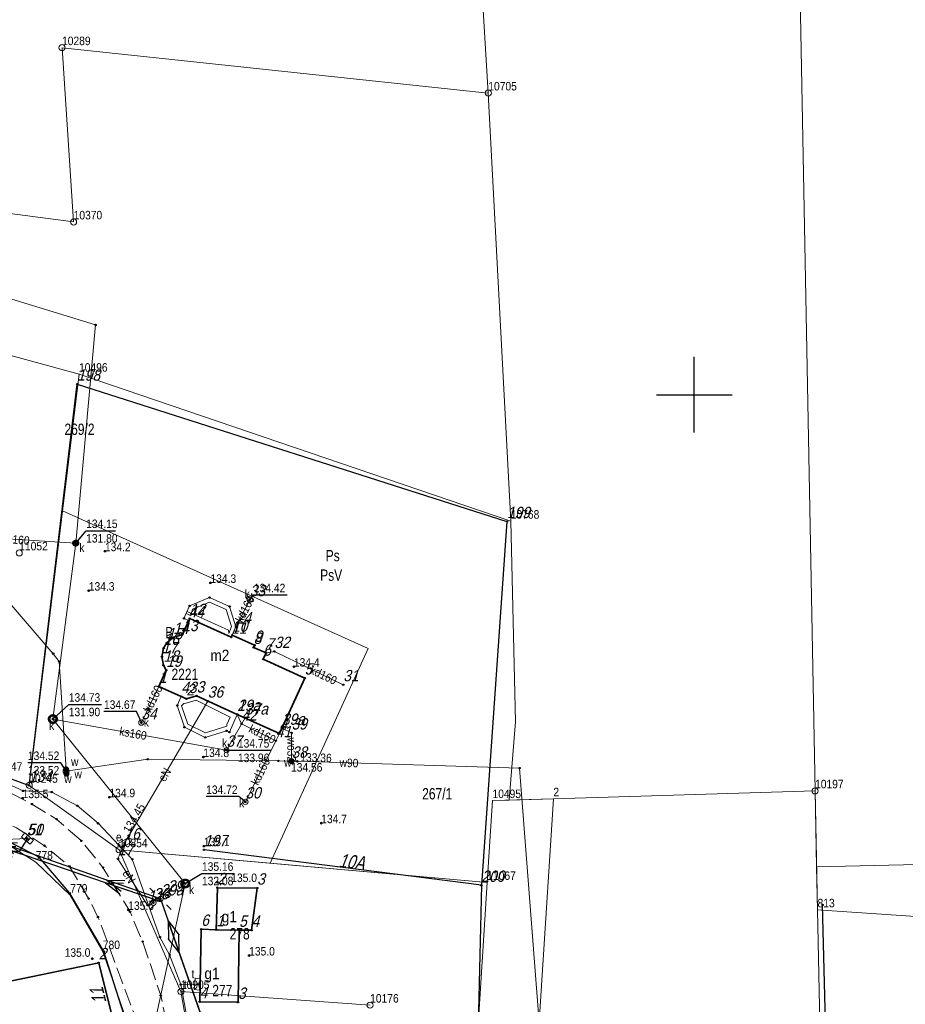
# Model space of a CAD drawing. Header units: metres. Extents: x 5548743 to 5556416, y 5707500 to 5714000.
# Tile 33 of 244: x 5551411 to 5551528, y 5711420 to 5711549. Entities that reach past the tile are written whole.
import ezdxf
from ezdxf.enums import TextEntityAlignment as Align

# ---------------------------------------------------------------- set-up
doc = ezdxf.new("R2010")
doc.units = ezdxf.units.M
for name, pattern in [('2.25_0.75', [3, 2.25, -0.75]), ('219-1000', [0]), ('suep_nn_1000', [0])]:
    doc.linetypes.add(name, pattern=pattern)
doc.layers.get('0').update_dxf_attribs({"color": 2, "lineweight": 5})
doc.styles.get("Standard").update_dxf_attribs({"font": 'Working1250', "width": 0.75})
doc.linetypes.add('902-1000', pattern='A,5,0,[1,ksztalty.shx,S=1,R=0,X=0,Y=0],5', length=10)

# ---------------------------------------------------------------- blocks, each defined once
blk = doc.blocks.new('PUNKTBUD')
at = {"color": 0}
blk.add_circle((0, 0), 0.09, dxfattribs=at)
blk = doc.blocks.new('202')
at = {"color": 0, "linetype": 'Continuous', "lineweight": 0}
blk.add_circle((0, 0), 0.4, dxfattribs=at)
blk = doc.blocks.new('203')
at = {"linetype": 'Continuous', "lineweight": 0}
h = blk.add_hatch(color=0, dxfattribs=at)
edge = h.paths.add_edge_path()
edge.add_arc((0, 0), 0.09, 0, 360)
blk = doc.blocks.new('PW01')
at = {"linetype": 'Continuous', "lineweight": 13}
h = blk.add_hatch(color=0, dxfattribs=at)
edge = h.paths.add_edge_path()
edge.add_arc((0, 0), 0.18, 0, 360)
blk = doc.blocks.new('US05')
at = {"color": 0, "linetype": 'Continuous', "lineweight": 13}
for p, q in [((-0.75, -0.35), (-0.75, 0.35)), ((-0.75, 0.35), (-0.25, 0.35)), ((-0.25, -0.35), (-0.25, 0.35)), ((-0.25, 0.35), (0.25, 0.35)), ((0.25, -0.35), (0.25, 0.35)), ((0.25, 0.35), (0.75, 0.35)), ((0.75, -0.35), (0.75, 0.35)), ((-0.75, -0.35), (-0.25, -0.35)), ((-0.25, -0.35), (0.25, -0.35)), ((0.25, -0.35), (0.75, -0.35))]:
    blk.add_line(p, q, dxfattribs=at)
blk = doc.blocks.new('US22')
at = {"color": 0, "linetype": 'Continuous', "lineweight": 0}
blk.add_circle((0, 0), 0.4, dxfattribs=at)
blk = doc.blocks.new('US25')
at = {"linetype": 'Continuous', "lineweight": 13}
h = blk.add_hatch(color=0, dxfattribs=at)
edge = h.paths.add_edge_path()
edge.add_arc((0, 0), 0.4, 0, 360)
blk = doc.blocks.new('US18')
at = {"color": 0, "linetype": 'Continuous', "lineweight": 13}
for p, q in [((-0.75, -0.35), (-0.75, 0.35)), ((-0.75, 0.35), (0.75, 0.35)), ((0.75, -0.35), (0.75, 0.35)), ((-0.75, -0.35), (0.75, -0.35))]:
    blk.add_line(p, q, dxfattribs=at)
blk = doc.blocks.new('US15')
at = {"color": 0, "linetype": 'Continuous', "lineweight": 13}
blk.add_circle((0, 0), 0.35, dxfattribs=at)
blk = doc.blocks.new('SM05')
at = {"color": 0, "linetype": 'Continuous', "lineweight": 13}
blk.add_circle((0, 0), 0.35, dxfattribs=at)
blk = doc.blocks.new('SUEOM')
at = {"linetype": 'Continuous'}
h = blk.add_hatch(color=0, dxfattribs=at)
h.dxf.hatch_style = 1
h.paths.add_polyline_path([(0.04, 0, 1), (-0.04, 0, 1)])
at = {"color": 0, "linetype": 'Continuous'}
for p, q in [((-0.8, 0.8), (-1.32, 1.33)), ((0.8, 0.8), (1.32, 1.33)), ((-0.8, -0.79), (-1.32, -1.32)), ((0.8, -0.79), (1.32, -1.32))]:
    blk.add_line(p, q, dxfattribs=at)
blk.add_circle((0, 0), 0.068, dxfattribs=at)
blk = doc.blocks.new('SM01')
at = {"color": 0, "linetype": 'Continuous', "lineweight": 13}
for p, q in [((-0.848, 0.848), (-1.414, 1.414)), ((0.849, 0.848), (1.414, 1.414)), ((-0.848, -0.849), (-1.414, -1.414)), ((0.849, -0.849), (1.414, -1.414))]:
    blk.add_line(p, q, dxfattribs=at)
blk.add_circle((0, 0), 0.35, dxfattribs=at)
blk = doc.blocks.new('US20')
at = {"color": 0, "linetype": 'Continuous', "lineweight": 13}
for p, q in [((-0.75, -0.35), (-0.75, 0.35)), ((-0.75, 0.35), (0.75, 0.35)), ((0.75, -0.35), (0.75, 0.35)), ((-0.75, -0.35), (0.75, -0.35))]:
    blk.add_line(p, q, dxfattribs=at)
blk = doc.blocks.new('SUEP1')
at = {"color": 0, "linetype": 'Continuous'}
for p, q in [((0, 0), (7.5, 0)), ((7.5, 0), (5.25, 0.75)), ((7.5, 0), (5.25, -0.75)), ((7.5, 0), (22.5, 0)), ((22.5, 0), (20.25, 0.75)), ((22.5, 0), (20.25, -0.75))]:
    blk.add_line(p, q, dxfattribs=at)
blk = doc.blocks.new('PIKIETAW1891')
at = {"color": 0}
blk.add_circle((0, 0), 0.09, dxfattribs=at)
blk = doc.blocks.new('RAMKA1000K')
at = {"color": 0}
for p, q in [((295, 500), (305, 500)), ((300, 495), (300, 500)), ((300, 0), (300, 5)), ((295, 0), (305, 0))]:
    blk.add_line(p, q, dxfattribs=at)

msp = doc.modelspace()

# ---------------------------------------------------------------- linework, layer by layer
at = {"layer": '217-kontur klasyfikacyjny', "color": 3, "linetype": 'CONTINUOUS', "lineweight": 18, "flags": 128}
for points in [[(5551418.88, 5711502.7), (5551380.74, 5711513.14)], [(5551416.7, 5711484.7), (5551418.88, 5711502.7)], [(5551418.88, 5711502.7), (5551416.7, 5711484.7)], [(5551475.8, 5711483.31), (5551418.88, 5711502.7)], [(5551412.32, 5711448.47), (5551416.7, 5711484.7)], [(5551416.7, 5711484.7), (5551457.01, 5711466.53)], [(5551476.42, 5711456.83), (5551475.8, 5711483.31)], [(5551457.01, 5711466.53), (5551444.08, 5711438.2)], [(5551475.57, 5711446.52), (5551476.42, 5711456.83)], [(5551407.64, 5711450.06), (5551412.32, 5711448.47)], [(5551515.92, 5711447.74), (5551481.42, 5711446.69)], [(5551516.13, 5711437.7), (5551515.92, 5711447.74)], [(5551473.39, 5711446.45), (5551472.7, 5711435.65)], [(5551472.7, 5711435.65), (5551473.39, 5711446.45)], [(5551475.57, 5711446.52), (5551473.39, 5711446.45)], [(5551473.39, 5711446.45), (5551475.57, 5711446.52)], [(5551481.42, 5711446.69), (5551475.57, 5711446.52)], [(5551413.17, 5711438.34), (5551406.67, 5711442.43)], [(5551424.16, 5711439.97), (5551432.31, 5711421.27)], [(5551444.08, 5711438.2), (5551424.16, 5711439.97)], [(5551575.32, 5711439.1), (5551516.13, 5711437.7)], [(5551417.73, 5711433.98), (5551413.17, 5711438.34)], [(5551444.08, 5711438.2), (5551472.7, 5711435.65)], [(5551472.7, 5711435.65), (5551444.08, 5711438.2)], [(5551516.25, 5711432.04), (5551516.13, 5711437.7)], [(5551516.13, 5711437.7), (5551516.25, 5711432.04)], [(5551472.7, 5711435.65), (5551469.09, 5711378.43)], [(5551469.09, 5711378.43), (5551472.7, 5711435.65)], [(5551422.02, 5711426.53), (5551417.73, 5711433.98)], [(5551516.61, 5711414.97), (5551516.25, 5711432.04)], [(5551516.25, 5711432.04), (5551516.61, 5711414.97)], [(5551425.21, 5711417.22), (5551422.02, 5711426.53)], [(5551457.26, 5711419.47), (5551432.31, 5711421.27)], [(5551432.31, 5711421.27), (5551434.14, 5711410.93)], [(5551432.31, 5711421.27), (5551457.26, 5711419.47)]]:
    msp.add_lwpolyline(points, dxfattribs=at)
at = {"layer": '218-kontur użytku gruntowego', "color": 3, "linetype": 'CONTINUOUS', "lineweight": 18, "flags": 128}
for points in [[(5551418.88, 5711502.7), (5551380.74, 5711513.14)], [(5551416.7, 5711484.7), (5551418.88, 5711502.7)], [(5551418.88, 5711502.7), (5551416.7, 5711484.7)], [(5551475.8, 5711483.31), (5551418.88, 5711502.7)], [(5551412.32, 5711448.47), (5551416.7, 5711484.7)], [(5551416.7, 5711484.7), (5551412.32, 5711448.47)], [(5551457.01, 5711466.53), (5551416.7, 5711484.7)], [(5551416.7, 5711484.7), (5551457.01, 5711466.53)], [(5551476.42, 5711456.83), (5551475.8, 5711483.31)], [(5551444.08, 5711438.2), (5551457.01, 5711466.53)], [(5551457.01, 5711466.53), (5551444.08, 5711438.2)], [(5551475.57, 5711446.52), (5551476.42, 5711456.83)], [(5551412.32, 5711448.47), (5551407.64, 5711450.06)], [(5551407.64, 5711450.06), (5551412.32, 5711448.47)], [(5551424.16, 5711439.97), (5551412.32, 5711448.47)], [(5551412.32, 5711448.47), (5551424.16, 5711439.97)], [(5551515.92, 5711447.74), (5551481.42, 5711446.69)], [(5551516.13, 5711437.7), (5551515.92, 5711447.74)], [(5551473.39, 5711446.45), (5551472.7, 5711435.65)], [(5551472.7, 5711435.65), (5551473.39, 5711446.45)], [(5551475.57, 5711446.52), (5551473.39, 5711446.45)], [(5551473.39, 5711446.45), (5551475.57, 5711446.52)], [(5551481.42, 5711446.69), (5551475.57, 5711446.52)], [(5551413.17, 5711438.34), (5551406.67, 5711442.43)], [(5551406.67, 5711442.43), (5551413.17, 5711438.34)], [(5551432.31, 5711421.27), (5551424.16, 5711439.97)], [(5551424.16, 5711439.97), (5551444.08, 5711438.2)], [(5551424.16, 5711439.97), (5551432.31, 5711421.27)], [(5551444.08, 5711438.2), (5551424.16, 5711439.97)], [(5551575.32, 5711439.1), (5551516.13, 5711437.7)], [(5551417.73, 5711433.98), (5551413.17, 5711438.34)], [(5551413.17, 5711438.34), (5551417.73, 5711433.98)], [(5551444.08, 5711438.2), (5551472.7, 5711435.65)], [(5551472.7, 5711435.65), (5551444.08, 5711438.2)], [(5551516.25, 5711432.04), (5551516.13, 5711437.7)], [(5551516.13, 5711437.7), (5551516.25, 5711432.04)], [(5551472.7, 5711435.65), (5551469.09, 5711378.43)], [(5551469.09, 5711378.43), (5551472.7, 5711435.65)], [(5551422.02, 5711426.53), (5551417.73, 5711433.98)], [(5551417.73, 5711433.98), (5551422.02, 5711426.53)], [(5551516.61, 5711414.97), (5551516.25, 5711432.04)], [(5551516.25, 5711432.04), (5551516.61, 5711414.97)], [(5551425.21, 5711417.22), (5551422.02, 5711426.53)], [(5551422.02, 5711426.53), (5551425.21, 5711417.22)], [(5551457.26, 5711419.47), (5551432.31, 5711421.27)], [(5551432.31, 5711421.27), (5551434.14, 5711410.93)], [(5551434.14, 5711410.93), (5551432.31, 5711421.27)], [(5551432.31, 5711421.27), (5551457.26, 5711419.47)]]:
    msp.add_lwpolyline(points, dxfattribs=at)
at = {"layer": '219-działka ewidencyjna', "color": 7, "linetype": '219-1000', "lineweight": 18, "flags": 128}
for points in [[(5551472.84, 5711539.8), (5551458.69, 5711775.15)], [(5551515.92, 5711447.74), (5551513.95, 5711552.51)], [(5551416.64, 5711545.78), (5551472.84, 5711539.8)], [(5551416.64, 5711545.78), (5551418.17, 5711522.79)], [(5551472.84, 5711539.8), (5551475.8, 5711483.31)], [(5551372.16, 5711528.82), (5551418.17, 5711522.79)], [(5551418.88, 5711502.7), (5551412.32, 5711448.47)], [(5551418.88, 5711502.7), (5551475.8, 5711483.31)], [(5551407.64, 5711450.06), (5551412.32, 5711448.47)], [(5551412.32, 5711448.47), (5551424.16, 5711439.97)], [(5551515.92, 5711447.74), (5551481.42, 5711446.69)], [(5551515.92, 5711447.74), (5551516.25, 5711432.04)], [(5551473.39, 5711446.45), (5551472.7, 5711435.65)], [(5551473.39, 5711446.45), (5551481.42, 5711446.69)], [(5551479.34, 5711413.84), (5551481.42, 5711446.69)], [(5551406.67, 5711442.43), (5551413.17, 5711438.34)], [(5551424.16, 5711439.97), (5551472.7, 5711435.65)], [(5551424.16, 5711439.97), (5551432.31, 5711421.27)], [(5551413.17, 5711438.34), (5551417.73, 5711433.98)], [(5551472.7, 5711435.65), (5551469.09, 5711378.43)], [(5551417.73, 5711433.98), (5551422.02, 5711426.53)], [(5551516.25, 5711432.04), (5551516.61, 5711414.97)], [(5551516.25, 5711432.04), (5551538.92, 5711430.52)], [(5551422.02, 5711426.53), (5551425.21, 5711417.22)], [(5551432.31, 5711421.27), (5551457.26, 5711419.47)], [(5551432.31, 5711421.27), (5551434.14, 5711410.93)]]:
    msp.add_lwpolyline(points, dxfattribs=at)
at = {"layer": '312-budynek ewidencyjny', "color": 7, "linetype": 'CONTINUOUS', "lineweight": 35, "flags": 128}
for points in [[(5551432.51, 5711468.35), (5551433.35, 5711470.2)], [(5551433.35, 5711470.2), (5551433.48, 5711470.48)], [(5551433.48, 5711470.48), (5551438.94, 5711468.01)], [(5551430.04, 5711466.55), (5551430.48, 5711467.28)], [(5551430.48, 5711467.28), (5551431.31, 5711467.99)], [(5551431.31, 5711467.99), (5551432.51, 5711468.35)], [(5551438.94, 5711468.01), (5551439.07, 5711468.28)], [(5551439.07, 5711468.28), (5551442.02, 5711466.94)], [(5551429.81, 5711465.43), (5551430.04, 5711466.55)], [(5551442.02, 5711466.94), (5551441.9, 5711466.67)], [(5551441.9, 5711466.67), (5551443.54, 5711465.93)], [(5551443.54, 5711465.93), (5551443.16, 5711465.11)], [(5551430.01, 5711464.32), (5551429.81, 5711465.43)], [(5551443.16, 5711465.11), (5551448.63, 5711462.63)], [(5551429.42, 5711461.52), (5551430.38, 5711463.65)], [(5551430.38, 5711463.65), (5551430.01, 5711464.32)], [(5551448.63, 5711462.63), (5551445.31, 5711455.31)], [(5551432.36, 5711460.19), (5551429.42, 5711461.52)], [(5551433.04, 5711459.88), (5551432.36, 5711460.19)], [(5551434.38, 5711460.26), (5551433.04, 5711459.88)], [(5551439.75, 5711457.83), (5551434.38, 5711460.26)], [(5551445.31, 5711455.31), (5551439.75, 5711457.83)], [(5551436.98, 5711429.43), (5551437.13, 5711434.97)], [(5551437.13, 5711434.97), (5551442.37, 5711434.92)], [(5551442.37, 5711434.92), (5551441.63, 5711429.35)], [(5551434.79, 5711419.92), (5551434.99, 5711429.48)], [(5551434.99, 5711429.48), (5551436.98, 5711429.43)], [(5551439.98, 5711429.35), (5551436.98, 5711429.43)], [(5551436.98, 5711429.43), (5551439.98, 5711429.35)], [(5551439.98, 5711429.35), (5551439.85, 5711419.85)], [(5551441.63, 5711429.35), (5551439.98, 5711429.35)], [(5551407.42, 5711422.17), (5551421.48, 5711425.07)], [(5551421.48, 5711425.07), (5551423.52, 5711416.9)], [(5551439.85, 5711419.85), (5551434.79, 5711419.92)]]:
    msp.add_lwpolyline(points, dxfattribs=at)
at = {"layer": 'jezdnia', "color": 7, "linetype": '2.25_0.75', "lineweight": 18, "flags": 128}
msp.add_lwpolyline([(5551172.09, 5711540.78), (5551175.55, 5711541.48), (5551179.08, 5711541.81), (5551182.67, 5711541.28), (5551184.52, 5711540.66), (5551199.48, 5711533.25), (5551229.75, 5711519.43), (5551232.58, 5711518.54), (5551237.97, 5711517.08), (5551246, 5711516), (5551265.86, 5711515.51), (5551285.84, 5711514.34), (5551298.12, 5711510.6), (5551299.87, 5711510.1), (5551304.6, 5711507.06), (5551344.36, 5711475.83), (5551354.22, 5711468.39), (5551360.8, 5711464.06), (5551374.1, 5711456.68), (5551402.05, 5711446.48), (5551407.78, 5711444.12), (5551410.66, 5711442.85), (5551414.33, 5711440.51), (5551417.63, 5711437.78), (5551420.15, 5711433.54), (5551421.37, 5711431.1), (5551426.56, 5711417.26), (5551432.01, 5711390.13), (5551431.87, 5711377.29), (5551426.97, 5711372.97), (5551427.74, 5711369.97), (5551440.19, 5711371.8), (5551450.56, 5711371.32), (5551462.05, 5711371.81), (5551478.14, 5711373.67), (5551488.68, 5711375.38), (5551516.03, 5711380.25), (5551543.48, 5711385.9), (5551551.63, 5711387.01), (5551565.67, 5711387.79), (5551572.21, 5711387.75), (5551583.47, 5711386.8), (5551583.96, 5711391.49), (5551566.2, 5711392.76), (5551550.45, 5711392.17), (5551542.24, 5711391.21), (5551487.59, 5711380.11), (5551461.08, 5711375.98), (5551449.46, 5711376.1), (5551446.32, 5711376.39), (5551441.41, 5711378.14), (5551439.66, 5711379.88), (5551437.86, 5711383.43), (5551436.13, 5711391.22), (5551429.65, 5711420.76), (5551427.26, 5711427.87), (5551425.61, 5711431.8), (5551422.03, 5711437.63), (5551419.19, 5711441.14), (5551415.93, 5711444.01), (5551412.67, 5711446), (5551409.41, 5711447.67), (5551403.68, 5711450.03), (5551375.77, 5711460.32), (5551363.25, 5711467.22), (5551356.64, 5711471.51), (5551346.66, 5711478.8), (5551307.36, 5711510.62), (5551302.62, 5711513.66), (5551298.56, 5711514.88), (5551286.23, 5711518.17), (5551273.73, 5711520.21), (5551268.88, 5711520.25), (5551264.12, 5711520.29), (5551254.29, 5711520.53), (5551243.63, 5711521.23), (5551236.96, 5711522.3), (5551231.68, 5711523.72), (5551223.67, 5711526.93), (5551218.56, 5711529.25), (5551196.45, 5711540.28), (5551189.04, 5711543.29), (5551182.56, 5711546.16), (5551169.98, 5711545.84), (5551167.74, 5711545.19)], close=True, dxfattribs=at)
at = {"layer": 'ogrodzenie trwałe', "color": 7, "linetype": '902-1000', "lineweight": 25, "flags": 128}
for points in [[(5551386.29, 5711458.09), (5551412.29, 5711448.47), (5551418.64, 5711501.4), (5551475.3, 5711483.27), (5551471.93, 5711435.28), (5551435.36, 5711439.98)], [(5551425.16, 5711417.17), (5551422.16, 5711426.53), (5551417.66, 5711434.24), (5551413.63, 5711439.01), (5551406.97, 5711442.35), (5551400.96, 5711444.12), (5551390.57, 5711446.91), (5551382.05, 5711447.48)], [(5551471.93, 5711435.28), (5551471.5, 5711416.84), (5551470.35, 5711392.23), (5551468.09, 5711392.27)], [(5551517.67, 5711401.81), (5551516.92, 5711432.69)]]:
    msp.add_lwpolyline(points, dxfattribs=at)
at = {"layer": 'przewód elektroenergetyczny niskiego napięcia', "color": 1, "linetype": 'suep_nn_1000', "lineweight": 18, "flags": 128}
for points in [[(5551384.89, 5711449.18), (5551429.62, 5711433.49)], [(5551429.62, 5711433.49), (5551384.89, 5711449.18)], [(5551429.62, 5711433.49), (5551438.04, 5711409.33)]]:
    msp.add_lwpolyline(points, dxfattribs=at)
at = {"layer": 'przewód elektroenergetyczny niskiego napięcia - ob. projektowany', "color": 1, "linetype": '2.25_0.75', "lineweight": 18, "flags": 128}
msp.add_lwpolyline([(5551429.47, 5711433.18), (5551384.82, 5711448.38)], dxfattribs=at)
at = {"layer": 'przewód elektroenergetyczny podziemny', "color": 1, "linetype": 'CONTINUOUS', "lineweight": 18, "flags": 128}
for points in [[(5551435.86, 5711459.59), (5551425.44, 5711441.83), (5551424.88, 5711440.88)], [(5551424.88, 5711440.88), (5551424.01, 5711438.78), (5551427.92, 5711432.66), (5551428.7, 5711432.98)]]:
    msp.add_lwpolyline(points, dxfattribs=at)
at = {"layer": 'przewód kanalizacyjny', "color": 34, "linetype": 'CONTINUOUS', "lineweight": 18, "flags": 128}
for points in [[(5551248.99, 5711626.03), (5551264.5, 5711613.67), (5551273.27, 5711606.28), (5551302.49, 5711596.19), (5551334.97, 5711595.59), (5551372.21, 5711602.16), (5551376.68, 5711602.39), (5551379.2, 5711547.02), (5551371.73, 5711524.35), (5551421.06, 5711509.2), (5551418.45, 5711480.42), (5551415.44, 5711457.21), (5551432.89, 5711435.52), (5551428.39, 5711415), (5551432.87, 5711392.48), (5551435.75, 5711372.47)], [(5551398.4, 5711478.7), (5551401.41, 5711481.52), (5551401.85, 5711481.49), (5551418.45, 5711480.42)], [(5551439.56, 5711469.37), (5551441.39, 5711472.96)], [(5551443.54, 5711465.93), (5551444.64, 5711466.13), (5551453.72, 5711461.74)], [(5551427.1, 5711456.74), (5551429.42, 5711461.52)], [(5551440.77, 5711457.36), (5551438.32, 5711453.11), (5551415.44, 5711457.21)], [(5551444.83, 5711454.35), (5551440.31, 5711456.57), (5551439.75, 5711457.83)], [(5551445.31, 5711455.31), (5551444.83, 5711454.35), (5551440.81, 5711446.29)], [(5551380.86, 5711439.98), (5551411.99, 5711441.44)]]:
    msp.add_lwpolyline(points, dxfattribs=at)
at = {"layer": 'przewód telekomunikacyjny podziemny', "color": 30, "linetype": 'CONTINUOUS', "lineweight": 18, "flags": 128}
for points in [[(5551434.39, 5711411.06), (5551432.29, 5711422.19), (5551430.83, 5711426.11), (5551429.55, 5711428.45), (5551425.89, 5711438.72), (5551424.15, 5711440.59), (5551421.4, 5711443.46), (5551418.66, 5711445.78), (5551415.29, 5711447.59), (5551411.51, 5711447.74), (5551406.27, 5711450.13), (5551395.55, 5711454.16), (5551384.47, 5711458.19), (5551378.11, 5711460.79), (5551370.98, 5711464.6), (5551362.31, 5711469.02), (5551357.91, 5711471.66), (5551353.82, 5711474.4), (5551337.47, 5711486.77), (5551329.63, 5711493.16), (5551325.12, 5711497.04)], [(5551432.29, 5711422.19), (5551434.48, 5711422.24)]]:
    msp.add_lwpolyline(points, dxfattribs=at)
at = {"layer": 'przewód wodociągowy', "color": 5, "linetype": 'CONTINUOUS', "lineweight": 18, "flags": 128}
for points in [[(5551480.77, 5711401.27), (5551476.97, 5711450.75), (5551447.65, 5711451.64), (5551446.91, 5711451.66), (5551445.16, 5711451.7), (5551427.94, 5711451.91), (5551417.18, 5711450.36), (5551417.17, 5711450.58), (5551416.28, 5711464.79), (5551415.48, 5711465.84), (5551403.09, 5711480.25), (5551404.15, 5711480.46), (5551388.98, 5711501.01), (5551338.01, 5711525.36), (5551334.95, 5711526.78), (5551317.77, 5711533.04), (5551308.62, 5711535.46), (5551308.67, 5711537.37), (5551309.39, 5711546.08), (5551311.94, 5711560.48), (5551310.1, 5711570.58), (5551304.61, 5711576.85), (5551293.52, 5711582.76), (5551287.82, 5711583.9)], [(5551445.63, 5711456), (5551446.9, 5711455.38), (5551446.91, 5711451.66)], [(5551417.23, 5711450), (5551417.18, 5711450.36)]]:
    msp.add_lwpolyline(points, dxfattribs=at)
at = {"layer": 'rzedna-Atr2', "color": 7, "flags": 128}
for points in [[(5551418.45, 5711480.42), (5551419.82, 5711482.06), (5551423.712, 5711482.06)], [(5551441.39, 5711472.96), (5551441.94, 5711473.59), (5551446.318, 5711473.59)], [(5551415.44, 5711457.21), (5551417.53, 5711459.15), (5551421.86, 5711459.15)], [(5551427.1, 5711456.74), (5551426.46, 5711458.21), (5551422.169, 5711458.21)], [(5551438.32, 5711453.11), (5551439.83, 5711453.1), (5551444.16, 5711453.1)], [(5551417.18, 5711450.36), (5551416.47, 5711451.46), (5551412.139, 5711451.46)], [(5551440.81, 5711446.29), (5551439.97, 5711446.98), (5551435.64, 5711446.98)], [(5551412.08, 5711441.45), (5551410.98, 5711439.76), (5551406.649, 5711439.76)], [(5551432.89, 5711435.52), (5551435.09, 5711436.85), (5551439.365, 5711436.85)]]:
    msp.add_lwpolyline(points, dxfattribs=at)
at = {"layer": 'studnia kanalizacyjna', "color": 34, "linetype": 'CONTINUOUS', "lineweight": 18, "flags": 128}
for points in [[(5551418.75, 5711480.42), (5551418.74, 5711480.36), (5551418.72, 5711480.3), (5551418.69, 5711480.24), (5551418.65, 5711480.2), (5551418.6, 5711480.16), (5551418.54, 5711480.13), (5551418.48, 5711480.12), (5551418.42, 5711480.12), (5551418.36, 5711480.13), (5551418.3, 5711480.15), (5551418.25, 5711480.19), (5551418.21, 5711480.23), (5551418.18, 5711480.29), (5551418.16, 5711480.35), (5551418.15, 5711480.41), (5551418.16, 5711480.47), (5551418.17, 5711480.53), (5551418.2, 5711480.59), (5551418.24, 5711480.63), (5551418.29, 5711480.67), (5551418.35, 5711480.7), (5551418.41, 5711480.72), (5551418.47, 5711480.72), (5551418.53, 5711480.71), (5551418.59, 5711480.68), (5551418.64, 5711480.64), (5551418.68, 5711480.6), (5551418.71, 5711480.54), (5551418.74, 5711480.48)], [(5551415.94, 5711457.22), (5551415.93, 5711457.12), (5551415.9, 5711457.02), (5551415.84, 5711456.93), (5551415.78, 5711456.85), (5551415.7, 5711456.79), (5551415.6, 5711456.73), (5551415.5, 5711456.71), (5551415.4, 5711456.71), (5551415.3, 5711456.73), (5551415.2, 5711456.77), (5551415.12, 5711456.83), (5551415.04, 5711456.91), (5551414.98, 5711457), (5551414.95, 5711457.1), (5551414.94, 5711457.2), (5551414.94, 5711457.3), (5551414.97, 5711457.4), (5551415.03, 5711457.49), (5551415.1, 5711457.57), (5551415.18, 5711457.63), (5551415.28, 5711457.69), (5551415.38, 5711457.71), (5551415.48, 5711457.71), (5551415.58, 5711457.69), (5551415.68, 5711457.64), (5551415.76, 5711457.59), (5551415.83, 5711457.51), (5551415.89, 5711457.42), (5551415.92, 5711457.32)], [(5551433.28, 5711435.82), (5551433.34, 5711435.73), (5551433.38, 5711435.63), (5551433.39, 5711435.53), (5551433.38, 5711435.43), (5551433.35, 5711435.33), (5551433.3, 5711435.24), (5551433.23, 5711435.16), (5551433.15, 5711435.1), (5551433.05, 5711435.04), (5551432.95, 5711435.02), (5551432.85, 5711435.02), (5551432.75, 5711435.04), (5551432.65, 5711435.08), (5551432.57, 5711435.14), (5551432.5, 5711435.22), (5551432.43, 5711435.31), (5551432.4, 5711435.41), (5551432.39, 5711435.51), (5551432.4, 5711435.61), (5551432.42, 5711435.71), (5551432.48, 5711435.8), (5551432.55, 5711435.88), (5551432.63, 5711435.94), (5551432.73, 5711436), (5551432.83, 5711436.02), (5551432.93, 5711436.02), (5551433.03, 5711436), (5551433.13, 5711435.96), (5551433.21, 5711435.9)]]:
    msp.add_lwpolyline(points, close=True, dxfattribs=at)
at = {"layer": 'taras', "color": 0, "lineweight": 18}
for p, q in [((5551433.46, 5711472.14), (5551436.1, 5711473.24)), ((5551433.863, 5711471.725), (5551436.091, 5711472.646)), ((5551436.091, 5711472.646), (5551438.288, 5711471.651)), ((5551436.1, 5711473.24), (5551438.74, 5711472.05)), ((5551432.72, 5711470.5), (5551433.46, 5711472.14)), ((5551433.135, 5711471.409), (5551433.007, 5711471.151)), ((5551433.007, 5711471.151), (5551433.64, 5711470.837)), ((5551438.607, 5711468.928), (5551433.135, 5711471.409)), ((5551433.64, 5711470.837), (5551433.863, 5711471.725)), ((5551438.288, 5711471.651), (5551438.991, 5711469.406)), ((5551438.74, 5711472.05), (5551439.56, 5711469.37)), ((5551433.35, 5711470.2), (5551432.72, 5711470.5)), ((5551433.48, 5711470.48), (5551433.35, 5711470.2)), ((5551438.94, 5711468.01), (5551433.48, 5711470.48)), ((5551438.617, 5711468.491), (5551438.607, 5711468.928)), ((5551438.991, 5711469.406), (5551438.617, 5711468.491)), ((5551439.56, 5711469.37), (5551439.07, 5711468.28)), ((5551439.07, 5711468.28), (5551438.94, 5711468.01)), ((5551431.83, 5711459.01), (5551432.36, 5711460.19)), ((5551432.36, 5711460.19), (5551433.04, 5711459.88)), ((5551432.715, 5711459.249), (5551432.997, 5711459.314)), ((5551432.997, 5711459.314), (5551434.338, 5711459.695)), ((5551433.04, 5711459.88), (5551434.38, 5711460.26)), ((5551434.338, 5711459.695), (5551438.815, 5711457.477)), ((5551434.38, 5711460.26), (5551439.75, 5711457.83)), ((5551432.78, 5711456.13), (5551431.83, 5711459.01)), ((5551432.404, 5711458.98), (5551432.715, 5711459.249)), ((5551433.224, 5711456.519), (5551432.404, 5711458.98)), ((5551438.815, 5711457.477), (5551438.351, 5711456.482)), ((5551439.75, 5711457.83), (5551438.7, 5711455.5)), ((5551435.53, 5711454.8), (5551432.78, 5711456.13)), ((5551435.573, 5711455.377), (5551433.224, 5711456.519)), ((5551438.34, 5711455.68), (5551435.53, 5711454.8)), ((5551438.386, 5711456.259), (5551435.573, 5711455.377)), ((5551438.7, 5711455.5), (5551438.34, 5711455.68)), ((5551438.351, 5711456.482), (5551438.386, 5711456.259))]:
    msp.add_line(p, q, dxfattribs=at)

# ---------------------------------------------------------------- block references
at = {"layer": '202-punkt graniczny', "color": 7, "linetype": 'CONTINUOUS', "lineweight": 18}
for p in [(5551416.64, 5711545.78), (5551472.84, 5711539.8), (5551418.17, 5711522.79), (5551411, 5711479.13), (5551412.32, 5711448.47), (5551515.92, 5711447.74), (5551424.16, 5711439.97), (5551432.31, 5711421.27), (5551457.26, 5711419.47)]:
    msp.add_blockref('202', p, dxfattribs=at)
at = {"layer": '203-punkt graniczny', "color": 7, "linetype": 'CONTINUOUS', "lineweight": 18}
for p in [(5551418.88, 5711502.7), (5551475.8, 5711483.31), (5551473.39, 5711446.45), (5551481.42, 5711446.69), (5551413.17, 5711438.34), (5551472.7, 5711435.65), (5551417.73, 5711433.98), (5551516.25, 5711432.04), (5551422.02, 5711426.53)]:
    msp.add_blockref('203', p, dxfattribs=at)
at = {"layer": 'kratka ściekowa', "color": 34, "linetype": 'CONTINUOUS', "lineweight": 18, "rotation": -39.726}
msp.add_blockref('US05', (5551412.08, 5711441.45), dxfattribs=at)
at = {"layer": 'latarnia', "color": 7, "linetype": 'CONTINUOUS', "lineweight": 18}
for name, p in [('SM01', (5551429.62, 5711433.49)), ('SUEOM', (5551429.62, 5711433.49)), ('SM05', (5551428.7, 5711432.98)), ('SM05', (5551430.54, 5711434))]:
    msp.add_blockref(name, p, dxfattribs=at)
at = {"layer": 'pikieta naturalna', "color": 7, "linetype": 'CONTINUOUS', "lineweight": 13}
for p in [(5551422.3, 5711479.36), (5551436.21, 5711475.18), (5551420.17, 5711474.15), (5551447.21, 5711464.12), (5551435.27, 5711452.2), (5551411.45, 5711446.78), (5551422.89, 5711446.9), (5551450.81, 5711443.48), (5551435.34, 5711440.45), (5551437.14, 5711435.67), (5551425.37, 5711432.04), (5551420.62, 5711425.6), (5551441.31, 5711426.02)]:
    msp.add_blockref('PW01', p, dxfattribs=at)
at = {"layer": 'przewód elektroenergetyczny niskiego napięcia', "color": 1, "linetype": 'CONTINUOUS', "lineweight": 18}
for p, rotation in [((5551429.62, 5711433.49), 160.671), ((5551429.62, 5711433.49), 289.214), ((5551438.04, 5711409.33), 109.214)]:
    msp.add_blockref('SUEP1', p, dxfattribs=dict(at, rotation=rotation))
at = {"layer": 'przewód elektroenergetyczny niskiego napięcia - ob. projektowany', "color": 1, "linetype": 'CONTINUOUS', "lineweight": 18, "rotation": 161.2}
msp.add_blockref('SUEP1', (5551429.47, 5711433.18), dxfattribs=at)
at = {"layer": 'Punkt budynku', "color": 5, "linetype": 'CONTINUOUS', "lineweight": 13}
for p in [(5551436.1, 5711473.24), (5551433.46, 5711472.14), (5551438.74, 5711472.05), (5551432.72, 5711470.5), (5551433.35, 5711470.2), (5551433.48, 5711470.48), (5551432.51, 5711468.35), (5551439.07, 5711468.28), (5551439.56, 5711469.37), (5551430.48, 5711467.28), (5551431.31, 5711467.99), (5551438.94, 5711468.01), (5551430.04, 5711466.55), (5551441.9, 5711466.67), (5551442.02, 5711466.94), (5551443.54, 5711465.93), (5551429.81, 5711465.43), (5551443.16, 5711465.11), (5551430.01, 5711464.32), (5551430.38, 5711463.65), (5551448.63, 5711462.63), (5551429.42, 5711461.52), (5551432.36, 5711460.19), (5551433.04, 5711459.88), (5551434.38, 5711460.26), (5551431.83, 5711459.01), (5551439.75, 5711457.83), (5551432.78, 5711456.13), (5551438.34, 5711455.68), (5551438.7, 5711455.5), (5551445.31, 5711455.31), (5551435.53, 5711454.8), (5551437.13, 5711434.97), (5551442.37, 5711434.92), (5551434.99, 5711429.48), (5551436.98, 5711429.43), (5551439.98, 5711429.35), (5551441.63, 5711429.35), (5551421.48, 5711425.07), (5551434.79, 5711419.92), (5551439.85, 5711419.85)]:
    msp.add_blockref('PUNKTBUD', p, dxfattribs=at)
at = {"layer": 'Punkt roboczy BDOT GESUT K1', "color": 6, "linetype": 'CONTINUOUS', "lineweight": 18}
for p in [(5551421.06, 5711509.2), (5551418.64, 5711501.4), (5551475.3, 5711483.27), (5551418.15, 5711480.41), (5551418.16, 5711480.47), (5551418.16, 5711480.35), (5551418.17, 5711480.53), (5551418.18, 5711480.29), (5551418.2, 5711480.59), (5551418.21, 5711480.23), (5551418.24, 5711480.63), (5551418.25, 5711480.19), (5551418.29, 5711480.67), (5551418.3, 5711480.15), (5551418.35, 5711480.7), (5551418.36, 5711480.13), (5551418.41, 5711480.72), (5551418.42, 5711480.12), (5551418.45, 5711480.42), (5551418.45, 5711480.42), (5551418.45, 5711480.42), (5551418.47, 5711480.72), (5551418.48, 5711480.12), (5551418.53, 5711480.71), (5551418.54, 5711480.13), (5551418.59, 5711480.68), (5551418.6, 5711480.16), (5551418.64, 5711480.64), (5551418.65, 5711480.2), (5551418.68, 5711480.6), (5551418.69, 5711480.24), (5551418.71, 5711480.54), (5551418.72, 5711480.3), (5551418.74, 5711480.48), (5551418.74, 5711480.36), (5551418.75, 5711480.42), (5551422.3, 5711479.36), (5551436.21, 5711475.18), (5551420.17, 5711474.15), (5551441.39, 5711472.96), (5551441.39, 5711472.96), (5551441.39, 5711472.96), (5551439.56, 5711469.37), (5551415.48, 5711465.84), (5551443.54, 5711465.93), (5551444.64, 5711466.13), (5551416.28, 5711464.79), (5551447.21, 5711464.12), (5551429.42, 5711461.52), (5551453.72, 5711461.74), (5551435.86, 5711459.59), (5551414.94, 5711457.3), (5551414.94, 5711457.2), (5551414.95, 5711457.1), (5551414.97, 5711457.4), (5551414.98, 5711457), (5551415.03, 5711457.49), (5551415.04, 5711456.91), (5551415.1, 5711457.57), (5551415.12, 5711456.83), (5551415.18, 5711457.63), (5551415.2, 5711456.77), (5551415.28, 5711457.69), (5551415.3, 5711456.73), (5551415.38, 5711457.71), (5551415.4, 5711456.71), (5551415.44, 5711457.21), (5551415.44, 5711457.21), (5551415.44, 5711457.21), (5551415.48, 5711457.71), (5551415.5, 5711456.71), (5551415.58, 5711457.69), (5551415.6, 5711456.73), (5551415.68, 5711457.64), (5551415.7, 5711456.79), (5551415.76, 5711457.59), (5551415.78, 5711456.85), (5551415.83, 5711457.51), (5551415.84, 5711456.93), (5551415.89, 5711457.42), (5551415.9, 5711457.02), (5551415.92, 5711457.32), (5551415.93, 5711457.12), (5551415.94, 5711457.22), (5551427.1, 5711456.74), (5551427.1, 5711456.74), (5551427.1, 5711456.74), (5551439.75, 5711457.83), (5551440.77, 5711457.36), (5551440.31, 5711456.57), (5551445.31, 5711455.31), (5551445.63, 5711456), (5551446.9, 5711455.38), (5551444.83, 5711454.35), (5551444.83, 5711454.35), (5551438.32, 5711453.11), (5551438.32, 5711453.11), (5551438.32, 5711453.11), (5551427.94, 5711451.91), (5551435.27, 5711452.2), (5551445.16, 5711451.7), (5551446.91, 5711451.66), (5551446.91, 5711451.66), (5551446.91, 5711451.66), (5551446.91, 5711451.66), (5551447.65, 5711451.64), (5551447.65, 5711451.64), (5551417.17, 5711450.58), (5551417.17, 5711450.58), (5551417.18, 5711450.36), (5551417.18, 5711450.36), (5551417.18, 5711450.36), (5551476.97, 5711450.75), (5551417.23, 5711450), (5551417.23, 5711450), (5551411.51, 5711447.74), (5551412.29, 5711448.47), (5551415.29, 5711447.59), (5551411.45, 5711446.78), (5551422.89, 5711446.9), (5551440.81, 5711446.29), (5551440.81, 5711446.29), (5551440.81, 5711446.29), (5551412.67, 5711446), (5551418.66, 5711445.78), (5551415.93, 5711444.01), (5551421.4, 5711443.46), (5551450.81, 5711443.48), (5551411.99, 5711441.44), (5551412.08, 5711441.45), (5551419.19, 5711441.14), (5551425.44, 5711441.83), (5551425.44, 5711441.83), (5551414.33, 5711440.51), (5551424.15, 5711440.59), (5551424.88, 5711440.88), (5551424.88, 5711440.88), (5551424.88, 5711440.88), (5551435.34, 5711440.45), (5551435.36, 5711439.98), (5551413.63, 5711439.01), (5551424.01, 5711438.78), (5551425.89, 5711438.72), (5551417.63, 5711437.78), (5551422.03, 5711437.63), (5551432.48, 5711435.8), (5551432.55, 5711435.88), (5551432.63, 5711435.94), (5551432.73, 5711436), (5551432.83, 5711436.02), (5551432.93, 5711436.02), (5551433.03, 5711436), (5551433.13, 5711435.96), (5551433.21, 5711435.9), (5551433.28, 5711435.82), (5551432.39, 5711435.51), (5551432.4, 5711435.61), (5551432.4, 5711435.41), (5551432.42, 5711435.71), (5551432.43, 5711435.31), (5551432.5, 5711435.22), (5551432.57, 5711435.14), (5551432.65, 5711435.08), (5551432.75, 5711435.04), (5551432.85, 5711435.02), (5551432.89, 5711435.52), (5551432.89, 5711435.52), (5551432.95, 5711435.02), (5551433.05, 5711435.04), (5551433.15, 5711435.1), (5551433.23, 5711435.16), (5551433.3, 5711435.24), (5551433.34, 5711435.73), (5551433.35, 5711435.33), (5551433.38, 5711435.63), (5551433.38, 5711435.43), (5551433.39, 5711435.53), (5551437.14, 5711435.67), (5551471.93, 5711435.28), (5551471.93, 5711435.28), (5551417.66, 5711434.24), (5551420.15, 5711433.54), (5551429.62, 5711433.49), (5551429.62, 5711433.49), (5551429.62, 5711433.49), (5551430.54, 5711434), (5551425.37, 5711432.04), (5551427.92, 5711432.66), (5551428.7, 5711432.98), (5551428.7, 5711432.98), (5551516.92, 5711432.69), (5551421.37, 5711431.1), (5551425.61, 5711431.8), (5551429.55, 5711428.45), (5551427.26, 5711427.87), (5551420.62, 5711425.6), (5551422.16, 5711426.53), (5551430.83, 5711426.11), (5551441.31, 5711426.02), (5551432.29, 5711422.19), (5551432.29, 5711422.19), (5551434.48, 5711422.24), (5551434.48, 5711422.24), (5551429.65, 5711420.76)]:
    msp.add_blockref('PIKIETAW1891', p, dxfattribs=at)
at = {"layer": 'rzedna', "color": 34, "linetype": 'CONTINUOUS', "lineweight": 18}
for p in [(5551418.45, 5711480.42), (5551415.44, 5711457.21), (5551427.1, 5711456.74), (5551432.89, 5711435.52)]:
    msp.add_blockref('PW01', p, dxfattribs=at)
at = {"layer": 'rzedna', "color": 7, "linetype": 'CONTINUOUS', "lineweight": 18}
for p in [(5551441.39, 5711472.96), (5551438.32, 5711453.11), (5551440.81, 5711446.29)]:
    msp.add_blockref('PW01', p, dxfattribs=at)
at = {"layer": 'rzedna', "color": 5, "linetype": 'CONTINUOUS', "lineweight": 18}
for p in [(5551446.91, 5711451.66), (5551417.18, 5711450.36)]:
    msp.add_blockref('PW01', p, dxfattribs=at)
at = {"layer": 'rzedna', "color": 5, "linetype": 'CONTINUOUS', "lineweight": 18, "rotation": 358.266}
msp.add_blockref('PW01', (5551447.65, 5711451.64), dxfattribs=at)
at = {"layer": 'rzedna', "color": 34, "linetype": 'CONTINUOUS', "lineweight": 18, "rotation": -39.726}
msp.add_blockref('PW01', (5551412.08, 5711441.45), dxfattribs=at)
at = {"layer": 'rzedna', "color": 1, "linetype": 'CONTINUOUS', "lineweight": 18, "rotation": 59.593}
msp.add_blockref('PW01', (5551425.44, 5711441.83), dxfattribs=at)
at = {"layer": 'studnia kanalizacyjna', "color": 34, "linetype": 'CONTINUOUS', "lineweight": 18}
for p in [(5551441.39, 5711472.96), (5551427.1, 5711456.74), (5551438.32, 5711453.11), (5551440.81, 5711446.29)]:
    msp.add_blockref('US15', p, dxfattribs=at)
at = {"layer": 'szafa elektroenergetyczna lub kontener', "color": 1, "linetype": 'CONTINUOUS', "lineweight": 18, "rotation": 29.745}
msp.add_blockref('US18', (5551424.88, 5711440.88), dxfattribs=at)
at = {"layer": 'szafa telekomunikacyjna lub kontener', "color": 30, "linetype": 'CONTINUOUS', "lineweight": 18, "rotation": 265.577}
msp.add_blockref('US20', (5551434.48, 5711422.24), dxfattribs=at)
at = {"layer": 'Wstawianie ramki sekcyjnej z opisem', "color": 7, "linetype": 'CONTINUOUS', "lineweight": 13}
for p in [(5551200, 5711500), (5551200, 5711500), (5551200, 5711500), (5551200, 5711500), (5551200, 5711000), (5551200, 5711000), (5551200, 5711000), (5551200, 5711000)]:
    msp.add_blockref('RAMKA1000K', p, dxfattribs=at)
at = {"layer": 'właz do komory lub kanału - okrągły', "color": 7, "linetype": 'CONTINUOUS', "lineweight": 18}
for p in [(5551418.45, 5711480.42), (5551415.44, 5711457.21), (5551417.18, 5711450.36), (5551432.89, 5711435.52)]:
    msp.add_blockref('US22', p, dxfattribs=at)
at = {"layer": 'zasuwa lub zawór', "color": 5, "linetype": 'CONTINUOUS', "lineweight": 18}
for p in [(5551446.91, 5711451.66), (5551417.17, 5711450.58), (5551417.23, 5711450)]:
    msp.add_blockref('US25', p, dxfattribs=at)

# ---------------------------------------------------------------- texts
at = {"layer": '202-punkt graniczny-Atr103', "color": 7, "width": 0.9}
for s, p in [('10289', (5551416.64, 5711545.78)), ('10289', (5551416.64, 5711545.78)), ('10705', (5551472.84, 5711539.8)), ('10705', (5551472.84, 5711539.8)), ('10370', (5551418.17, 5711522.79)), ('10370', (5551418.17, 5711522.79)), ('11052', (5551411, 5711479.13)), ('11052', (5551411, 5711479.13)), ('10547', (5551407.64, 5711450.06)), ('10547', (5551407.64, 5711450.06)), ('10245', (5551412.32, 5711448.47)), ('10245', (5551412.32, 5711448.47)), ('10197', (5551515.92, 5711447.74)), ('10197', (5551515.92, 5711447.74)), ('10854', (5551424.16, 5711439.97)), ('10854', (5551424.16, 5711439.97)), ('10905', (5551432.31, 5711421.27)), ('10905', (5551432.31, 5711421.27)), ('10176', (5551457.26, 5711419.47)), ('10176', (5551457.26, 5711419.47))]:
    msp.add_text(s, height=1.125, dxfattribs=at).set_placement(p, align=Align.BOTTOM_LEFT)
at = {"layer": '203-punkt graniczny-Atr103', "color": 7, "width": 0.9}
for s, p in [('10496', (5551418.88, 5711502.7)), ('10496', (5551418.88, 5711502.7)), ('10768', (5551475.8, 5711483.31)), ('10768', (5551475.8, 5711483.31)), ('10495', (5551473.39, 5711446.45)), ('10495', (5551473.39, 5711446.45)), ('2', (5551481.42, 5711446.69)), ('2', (5551481.42, 5711446.69)), ('778', (5551413.17, 5711438.34)), ('778', (5551413.17, 5711438.34)), ('11067', (5551472.7, 5711435.65)), ('11067', (5551472.7, 5711435.65)), ('779', (5551417.73, 5711433.98)), ('779', (5551417.73, 5711433.98)), ('813', (5551516.25, 5711432.04)), ('813', (5551516.25, 5711432.04)), ('780', (5551422.02, 5711426.53)), ('780', (5551422.02, 5711426.53))]:
    msp.add_text(s, height=1.125, dxfattribs=at).set_placement(p, align=Align.BOTTOM_LEFT)
at = {"layer": '209-oznaczenie konturu klasyfikacyjnego', "color": 3, "linetype": 'CONTINUOUS', "lineweight": 18, "width": 0.79}
msp.add_text('PsV', height=1.5, dxfattribs=at).set_placement((5551450.67, 5711475.45))
at = {"layer": '210-oznaczenie konturu użytku gruntowego', "color": 3, "linetype": 'CONTINUOUS', "lineweight": 18, "width": 0.79}
for s, p in [('Ps', (5551451.4, 5711478.02)), ('B', (5551430.25, 5711467.87))]:
    msp.add_text(s, height=1.5, dxfattribs=at).set_placement(p)
at = {"layer": '211-numer działki ewidencyjnej', "color": 7, "linetype": 'CONTINUOUS', "lineweight": 18, "width": 0.79}
for s, p in [('269/2', (5551416.96, 5711496.19)), ('267/1', (5551464.12, 5711448.11))]:
    msp.add_text(s, height=1.5, dxfattribs=at).set_placement(p, align=Align.TOP_LEFT)
at = {"layer": '238-Punkt adresowy budynku', "color": 7, "linetype": 'CONTINUOUS', "lineweight": 18, "oblique": 15, "width": 0.79}
for s, rotation, p in [('10A', -6.4, (5551454.75, 5711437.5)), ('11', 104.015, (5551422.26, 5711420.92))]:
    msp.add_text(s, height=1.8, rotation=rotation, dxfattribs=at).set_placement(p, align=Align.CENTER)
at = {"layer": '312-oznaczenie budynku ewidencyjnego', "color": 7, "linetype": 'CONTINUOUS', "lineweight": 18, "width": 0.79}
msp.add_text('2221', height=1.5, dxfattribs=at).set_placement((5551431.07, 5711462.37))
for s, p in [('278', (5551438.74, 5711429.64)), ('277', (5551436.45, 5711422.15))]:
    msp.add_text(s, height=1.5, dxfattribs=at).set_placement(p, align=Align.TOP_LEFT)
at = {"layer": '312-oznaczenie budynku ewidencyjnego-Atr117', "color": 7, "width": 0.9}
for s, p in [('m2', (5551437.45, 5711465.61)), ('g1', (5551438.7, 5711431.14)), ('g1', (5551436.41, 5711423.65))]:
    msp.add_text(s, height=1.5, dxfattribs=at).set_placement(p, align=Align.MIDDLE_CENTER)
at = {"layer": 'pikieta naturalna-Atr2', "color": 7, "width": 0.9}
for s, p in [('134.2', (5551422.3, 5711479.36)), ('134.3', (5551436.21, 5711475.18)), ('134.3', (5551420.17, 5711474.15)), ('134.4', (5551447.21, 5711464.12)), ('134.8', (5551435.27, 5711452.2)), ('135.5', (5551411.45, 5711446.78)), ('134.9', (5551422.89, 5711446.9)), ('134.7', (5551450.81, 5711443.48)), ('135.1', (5551435.34, 5711440.45)), ('135.0', (5551438.95, 5711435.71)), ('135.6', (5551425.37, 5711432.04)), ('135.0', (5551416.99, 5711425.85)), ('135.0', (5551441.31, 5711426.02))]:
    msp.add_text(s, height=1.125, dxfattribs=at).set_placement(p)
at = {"layer": 'przewód elektroenergetyczny podziemny-Atr1', "color": 1, "width": 0.9}
for rotation, p in [(59.599, (5551429.72, 5711449.13)), (-58.738, (5551425.03, 5711437.19))]:
    msp.add_text('eN', height=1.125, rotation=rotation, dxfattribs=at).set_placement(p, align=Align.MIDDLE_LEFT)
at = {"layer": 'przewód kanalizacyjny-Atr1', "color": 34, "width": 0.9}
for s, rotation, p in [('ks160', 354.999, (5551408.76, 5711481.05)), ('kd160', 62.989, (5551439.93, 5711470.09)), ('kd160', 334.197, (5551449.45, 5711463.81)), ('kd160', 64.11, (5551427.82, 5711458.23)), ('ks160', 349.841, (5551424.23, 5711455.63)), ('kd160', 333.842, (5551441.39, 5711456.04)), ('kd160', 63.492, (5551441.98, 5711448.63))]:
    msp.add_text(s, height=1.125, rotation=rotation, dxfattribs=at).set_placement(p, align=Align.MIDDLE_LEFT)
at = {"layer": 'przewód telekomunikacyjny podziemny-Atr1', "color": 30, "width": 0.9}
msp.add_text('t', height=1.125, dxfattribs=at).set_placement((5551432.72, 5711422.2), align=Align.MIDDLE_LEFT)
at = {"layer": 'przewód wodociągowy-Atr1', "color": 5, "width": 0.9}
for s, rotation, p in [('wo32', 270.154, (5551446.9, 5711454.78)), ('w90', -1.739, (5551453.23, 5711451.47))]:
    msp.add_text(s, height=1.125, rotation=rotation, dxfattribs=at).set_placement(p, align=Align.MIDDLE_LEFT)
at = {"layer": 'Punkt budynku-Atr103', "color": 5, "oblique": 15, "width": 0.9}
for s, p in [('12', (5551433.48, 5711470.48)), ('44', (5551433.35, 5711470.2)), ('14', (5551431.31, 5711467.99)), ('13', (5551432.51, 5711468.35)), ('11', (5551438.94, 5711468.01)), ('10', (5551439.07, 5711468.28)), ('16', (5551430.04, 5711466.55)), ('15', (5551430.48, 5711467.28)), ('8', (5551441.9, 5711466.67)), ('9', (5551442.02, 5711466.94)), ('17', (5551429.81, 5711465.43)), ('6', (5551443.16, 5711465.11)), ('7', (5551443.54, 5711465.93)), ('18', (5551430.01, 5711464.32)), ('19', (5551430.38, 5711463.65)), ('5', (5551448.63, 5711462.63)), ('1', (5551429.42, 5711461.52)), ('43', (5551432.36, 5711460.19)), ('2', (5551433.04, 5711459.88)), ('3', (5551434.38, 5711460.26)), ('4', (5551445.31, 5711455.31))]:
    msp.add_text(s, height=1.5, dxfattribs=at).set_placement(p, align=Align.BOTTOM_LEFT)
at = {"layer": 'Punkt budynku-Atr104', "color": 5, "oblique": 15, "width": 0.9}
for s, p in [('19', (5551439.75, 5711457.83)), ('2', (5551437.13, 5711434.97)), ('3', (5551442.37, 5711434.92)), ('6', (5551434.99, 5711429.48)), ('1', (5551436.98, 5711429.43)), ('5', (5551439.98, 5711429.35)), ('4', (5551441.63, 5711429.35)), ('2', (5551421.48, 5711425.07)), ('4', (5551434.79, 5711419.92)), ('3', (5551439.85, 5711419.85))]:
    msp.add_text(s, height=1.5, dxfattribs=at).set_placement(p, align=Align.BOTTOM_LEFT)
at = {"layer": 'Punkt roboczy BDOT GESUT K1-Atr103', "color": 6, "oblique": 15, "width": 0.9}
for s, p in [('198', (5551418.64, 5711501.4)), ('199', (5551475.3, 5711483.27)), ('33', (5551441.39, 5711472.96)), ('33', (5551441.39, 5711472.96)), ('33', (5551441.39, 5711472.96)), ('24', (5551439.56, 5711469.37)), ('7', (5551443.54, 5711465.93)), ('32', (5551444.64, 5711466.13)), ('1', (5551429.42, 5711461.52)), ('31', (5551453.72, 5711461.74)), ('36', (5551435.86, 5711459.59)), ('29a', (5551439.75, 5711457.83)), ('37a', (5551440.77, 5711457.36)), ('34', (5551427.1, 5711456.74)), ('34', (5551427.1, 5711456.74)), ('34', (5551427.1, 5711456.74)), ('42', (5551440.31, 5711456.57)), ('39a', (5551445.63, 5711456)), ('4', (5551445.31, 5711455.31)), ('39', (5551446.9, 5711455.38)), ('41', (5551444.83, 5711454.35)), ('41', (5551444.83, 5711454.35)), ('37', (5551438.32, 5711453.11)), ('37', (5551438.32, 5711453.11)), ('37', (5551438.32, 5711453.11)), ('38', (5551446.91, 5711451.66)), ('38', (5551446.91, 5711451.66)), ('38', (5551446.91, 5711451.66)), ('38', (5551446.91, 5711451.66)), ('134', (5551412.29, 5711448.47)), ('30', (5551440.81, 5711446.29)), ('30', (5551440.81, 5711446.29)), ('30', (5551440.81, 5711446.29)), ('51', (5551411.99, 5711441.44)), ('50', (5551412.08, 5711441.45)), ('16', (5551424.88, 5711440.88)), ('16', (5551424.88, 5711440.88)), ('197', (5551435.36, 5711439.98)), ('17', (5551424.01, 5711438.78)), ('200', (5551471.93, 5711435.28)), ('200', (5551471.93, 5711435.28)), ('29', (5551430.54, 5711434)), ('11', (5551427.92, 5711432.66)), ('30', (5551428.7, 5711432.98)), ('30', (5551428.7, 5711432.98)), ('29a', (5551429.62, 5711433.49)), ('29a', (5551429.62, 5711433.49)), ('29a', (5551429.62, 5711433.49))]:
    msp.add_text(s, height=1.5, dxfattribs=at).set_placement(p, align=Align.BOTTOM_LEFT)
at = {"layer": 'rzedna-Atr2', "color": 34, "width": 0.9}
for s, p in [('134.15', (5551419.82, 5711482.071)), ('134.73', (5551417.53, 5711459.161)), ('134.67', (5551422.169, 5711458.221)), ('135.16', (5551435.09, 5711436.861))]:
    msp.add_text(s, height=1.125, dxfattribs=at).set_placement(p, align=Align.BOTTOM_LEFT)
at = {"layer": 'rzedna-Atr2', "color": 7, "width": 0.9}
for s, p in [('134.42', (5551441.94, 5711473.601)), ('134.75', (5551439.83, 5711453.111)), ('134.72', (5551435.64, 5711446.991))]:
    msp.add_text(s, height=1.125, dxfattribs=at).set_placement(p, align=Align.BOTTOM_LEFT)
at = {"layer": 'rzedna-Atr2', "color": 5, "width": 0.9}
msp.add_text('134.52', height=1.125, dxfattribs=at).set_placement((5551412.139, 5711451.471), align=Align.BOTTOM_LEFT)
msp.add_text('133.36', height=1.125, rotation=358.261, dxfattribs=at).set_placement((5551448.04, 5711451.63))
msp.add_text('134.56', height=1.125, dxfattribs=at).set_placement((5551446.83, 5711450.29))
at = {"layer": 'rzedna-Atr2', "color": 1, "width": 0.9}
msp.add_text('134.45', height=1.125, rotation=59.599, dxfattribs=at).set_placement((5551425.58, 5711442.07))
at = {"layer": 'rzedna-Atr3', "color": 34, "width": 0.9}
for s, p in [('131.80', (5551419.82, 5711480.159)), ('131.90', (5551417.53, 5711457.249)), ('132.08', (5551435.09, 5711434.949))]:
    msp.add_text(s, height=1.125, dxfattribs=at).set_placement(p, align=Align.BOTTOM_LEFT)
at = {"layer": 'rzedna-Atr3', "color": 7, "width": 0.9}
msp.add_text('133.96', height=1.125, dxfattribs=at).set_placement((5551439.83, 5711451.199), align=Align.BOTTOM_LEFT)
at = {"layer": 'rzedna-Atr3', "color": 5, "width": 0.9}
msp.add_text('133.52', height=1.125, dxfattribs=at).set_placement((5551412.139, 5711449.559), align=Align.BOTTOM_LEFT)
at = {"layer": 'studnia kanalizacyjna-Atr17', "color": 34, "width": 0.9}
for p in [(5551440.72, 5711473.15), (5551427.43, 5711456.19), (5551437.73, 5711453.5), (5551439.99, 5711445.56)]:
    msp.add_text('k', height=1.125, dxfattribs=at).set_placement(p)
at = {"layer": 'szafa elektroenergetyczna lub kontener-Atr17', "color": 1, "width": 0.9}
msp.add_text('e', height=1.125, dxfattribs=at).set_placement((5551423.75, 5711441.09))
at = {"layer": 'szafa telekomunikacyjna lub kontener-Atr17', "color": 30, "width": 0.9}
msp.add_text('t', height=1.125, dxfattribs=at).set_placement((5551433.71, 5711423.04))
at = {"layer": 'właz do komory lub kanału - okrągły-Atr17', "color": 7, "width": 0.9}
for s, p in [('k', (5551418.91, 5711479.25)), ('k', (5551414.94, 5711455.78)), ('w', (5551416.93, 5711448.78)), ('k', (5551433.37, 5711434.14))]:
    msp.add_text(s, height=1.125, dxfattribs=at).set_placement(p)
at = {"layer": 'zasuwa lub zawór-Atr17', "color": 5, "width": 0.9}
for p in [(5551417.83, 5711451.04), (5551445.91, 5711450.93), (5551418.28, 5711449.4)]:
    msp.add_text('w', height=1.125, dxfattribs=at).set_placement(p)

doc.saveas('drawing.dxf')
